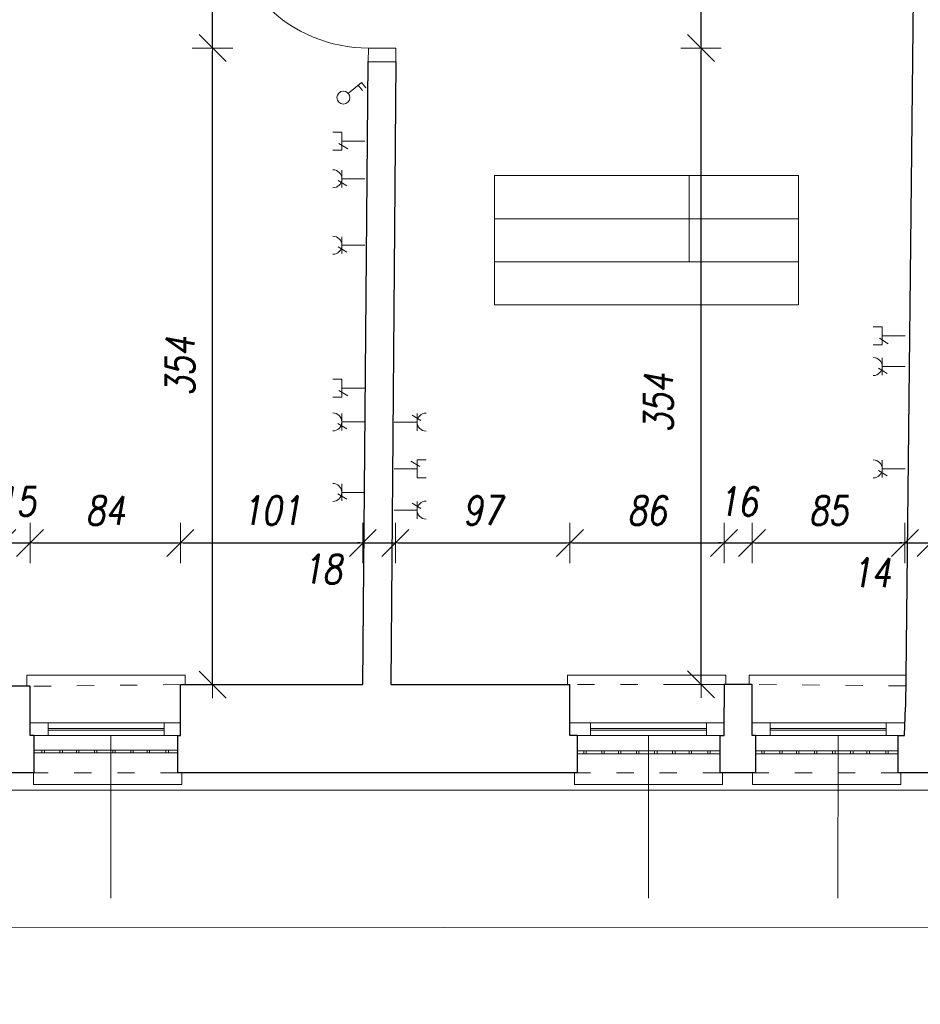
# Model space of a CAD drawing. Header units: millimetres. Extents: x -60479 to 14193, y -32440 to 949.
# Tile 41 of 68: x -21788 to -16778, y -27548 to -22067. Entities that reach past the tile are written whole.
import ezdxf

# ---------------------------------------------------------------- set-up
doc = ezdxf.new("R2010")
doc.units = ezdxf.units.MM
doc.header["$LTSCALE"] = 8
doc.linetypes.add('ACAD_ISO03W100', pattern=[30, 12, -18])
doc.layers.get('Defpoints').update_dxf_attribs({"lineweight": 0})
for name, color, linetype, lineweight in [('A_DIMEN', 7, 'Continuous', 0), ('BAM_OPISY POWIERZCHNI', 40, 'Continuous', 0), ('instalacje', 6, 'Continuous', 0), ('parter_dzwi i okna', 3, 'Continuous', 0), ('parter_kraty', 8, 'Continuous', 0), ('parter_parapet', 6, 'Continuous', 0), ('parter_podciąg', 2, 'ACAD_ISO03W100', 0), ('parter_rzut', 7, 'Continuous', 30), ('parter_widok', 4, 'Continuous', 0), ('RZUT_wymiarowanie', 2, 'Continuous', 0), ('wymiarowanie', 4, 'Continuous', 0)]:
    doc.layers.add(name, color=color, linetype=linetype, lineweight=lineweight)
doc.styles.add('ROMANS1', font='romans.shx', dxfattribs={"width": 0.8, "oblique": 10})
doc.dimstyles.new('NARCH100', dxfattribs={"dimscale": 100, "dimtxt": 1.6, "dimasz": 0.15, "dimexe": 0, "dimexo": 0, "dimgap": 1, "dimtad": 1, "dimdec": 0, "dimlfac": 0.1, "dimrnd": 1, "dimdsep": 46, "dimtxsty": 'ROMANS1', "dimblk": 'wym', "dimcen": -1.5, "dimse1": 1, "dimse2": 1, "dimclrd": 4, "dimclre": 4, "dimclrt": 3, "dimadec": 0, "dimazin": 0, "dimtfac": 0.04, "dimtdec": 0, "dimtmove": 2, "dimatfit": 3, "dimldrblk": 'wym', "dimfxl": 0, "dimtolj": 1, "dimarcsym": 0})

# ---------------------------------------------------------------- blocks, each defined once
blk = doc.blocks.new('wym')
at = {"layer": 'A_DIMEN', "color": 4, "ltscale": 100}
for p, q in [((0, -7.5), (0, 7.5)), ((-5, -5), (5, 5)), ((-5, 0), (5, 0))]:
    blk.add_line(p, q, dxfattribs=at)
blk = doc.blocks.new('*D155')
at = {"layer": 'Defpoints', "color": 0, "transparency": 16777216}
for p in [(-21907.1, -26258.7), (-21708.9, -26258.7), (-21708.9, -31813.7)]:
    blk.add_point(p, dxfattribs=at)
at = {"layer": 'RZUT_wymiarowanie', "color": 4, "lineweight": -2, "transparency": 16777216}
for p, q in [((-21922.1, -31813.7), (-21937.1, -31813.7)), ((-21907.1, -31813.7), (-21708.9, -31813.7)), ((-21693.9, -31813.7), (-21678.9, -31813.7))]:
    blk.add_line(p, q, dxfattribs=at)
at = {"layer": 'RZUT_wymiarowanie', "color": 4, "lineweight": -2, "transparency": 16777216, "xscale": 15, "yscale": 15, "zscale": 15}
for p, rotation in [((-21907.1, -31813.7), 359.9999999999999), ((-21708.9, -31813.7), 179.9999999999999)]:
    blk.add_blockref('wym', p, dxfattribs=dict(at, rotation=rotation))
at = {"layer": 'RZUT_wymiarowanie', "color": 3, "transparency": 16777216, "insert": (-21808, -31601.6), "char_height": 160, "attachment_point": 5, "style": 'ROMANS1'}
blk.add_mtext('\\A1;20', dxfattribs=at)
blk = doc.blocks.new('*D156')
at = {"layer": 'Defpoints', "color": 0, "transparency": 16777216}
for p in [(-21708.9, -26258.7), (-20908.9, -26258.7), (-20908.9, -31813.7)]:
    blk.add_point(p, dxfattribs=at)
at = {"layer": 'RZUT_wymiarowanie', "color": 4, "lineweight": -2, "transparency": 16777216}
blk.add_line((-21693.9, -31813.7), (-20923.9, -31813.7), dxfattribs=at)
at = {"layer": 'RZUT_wymiarowanie', "color": 4, "lineweight": -2, "transparency": 16777216, "xscale": 15, "yscale": 15, "zscale": 15, "rotation": 179.9999999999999}
blk.add_blockref('wym', (-21708.9, -31813.7), dxfattribs=at)
at = {"layer": 'RZUT_wymiarowanie', "color": 4, "lineweight": -2, "transparency": 16777216, "xscale": 15, "yscale": 15, "zscale": 15}
blk.add_blockref('wym', (-20908.9, -31813.7), dxfattribs=at)
at = {"layer": 'RZUT_wymiarowanie', "color": 3, "transparency": 16777216, "insert": (-21308.9, -31633.7), "char_height": 160, "attachment_point": 5, "style": 'ROMANS1'}
blk.add_mtext('\\A1;80', dxfattribs=at)
blk = doc.blocks.new('*D157')
at = {"layer": 'Defpoints', "color": 0, "transparency": 16777216}
for p in [(-20908.9, -26258.7), (-18687.6, -26258.7), (-18687.6, -31813.7)]:
    blk.add_point(p, dxfattribs=at)
at = {"layer": 'RZUT_wymiarowanie', "color": 4, "lineweight": -2, "transparency": 16777216}
blk.add_line((-20893.9, -31813.7), (-18702.6, -31813.7), dxfattribs=at)
at = {"layer": 'RZUT_wymiarowanie', "color": 4, "lineweight": -2, "transparency": 16777216, "xscale": 15, "yscale": 15, "zscale": 15, "rotation": 179.9999999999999}
blk.add_blockref('wym', (-20908.9, -31813.7), dxfattribs=at)
at = {"layer": 'RZUT_wymiarowanie', "color": 4, "lineweight": -2, "transparency": 16777216, "xscale": 15, "yscale": 15, "zscale": 15}
blk.add_blockref('wym', (-18687.6, -31813.7), dxfattribs=at)
at = {"layer": 'RZUT_wymiarowanie', "color": 3, "transparency": 16777216, "insert": (-19798.2, -31633.7), "char_height": 160, "attachment_point": 5, "style": 'ROMANS1'}
blk.add_mtext('\\A1;222', dxfattribs=at)
blk = doc.blocks.new('*D158')
at = {"layer": 'Defpoints', "color": 0, "transparency": 16777216}
for p in [(-18687.6, -26258.7), (-17892, -26258.7), (-17892, -31813.7)]:
    blk.add_point(p, dxfattribs=at)
at = {"layer": 'RZUT_wymiarowanie', "color": 4, "lineweight": -2, "transparency": 16777216}
blk.add_line((-18672.6, -31813.7), (-17907, -31813.7), dxfattribs=at)
at = {"layer": 'RZUT_wymiarowanie', "color": 4, "lineweight": -2, "transparency": 16777216, "xscale": 15, "yscale": 15, "zscale": 15, "rotation": 179.9999999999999}
blk.add_blockref('wym', (-18687.6, -31813.7), dxfattribs=at)
at = {"layer": 'RZUT_wymiarowanie', "color": 4, "lineweight": -2, "transparency": 16777216, "xscale": 15, "yscale": 15, "zscale": 15}
blk.add_blockref('wym', (-17892, -31813.7), dxfattribs=at)
at = {"layer": 'RZUT_wymiarowanie', "color": 3, "transparency": 16777216, "insert": (-18289.8, -31633.7), "char_height": 160, "attachment_point": 5, "style": 'ROMANS1'}
blk.add_mtext('\\A1;80', dxfattribs=at)
blk = doc.blocks.new('*D159')
at = {"layer": 'Defpoints', "color": 0, "transparency": 16777216}
for p in [(-17892, -26258.7), (-17695.7, -26258.7), (-17695.7, -31813.7)]:
    blk.add_point(p, dxfattribs=at)
at = {"layer": 'RZUT_wymiarowanie', "color": 4, "lineweight": -2, "transparency": 16777216}
for p, q in [((-17907, -31813.7), (-17922, -31813.7)), ((-17892, -31813.7), (-17695.7, -31813.7)), ((-17680.7, -31813.7), (-17665.7, -31813.7))]:
    blk.add_line(p, q, dxfattribs=at)
at = {"layer": 'RZUT_wymiarowanie', "color": 4, "lineweight": -2, "transparency": 16777216, "xscale": 15, "yscale": 15, "zscale": 15}
for p, rotation in [((-17892, -31813.7), 359.9999999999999), ((-17695.7, -31813.7), 179.9999999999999)]:
    blk.add_blockref('wym', p, dxfattribs=dict(at, rotation=rotation))
at = {"layer": 'RZUT_wymiarowanie', "color": 3, "transparency": 16777216, "insert": (-17793.9, -31621), "char_height": 160, "attachment_point": 5, "style": 'ROMANS1'}
blk.add_mtext('\\A1;20', dxfattribs=at)
blk = doc.blocks.new('*D160')
at = {"layer": 'Defpoints', "color": 0, "transparency": 16777216}
for p in [(-17695.7, -26258.7), (-16900.3, -26258.7), (-16900.3, -31813.7)]:
    blk.add_point(p, dxfattribs=at)
at = {"layer": 'RZUT_wymiarowanie', "color": 4, "lineweight": -2, "transparency": 16777216}
blk.add_line((-17680.7, -31813.7), (-16915.3, -31813.7), dxfattribs=at)
at = {"layer": 'RZUT_wymiarowanie', "color": 4, "lineweight": -2, "transparency": 16777216, "xscale": 15, "yscale": 15, "zscale": 15, "rotation": 179.9999999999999}
blk.add_blockref('wym', (-17695.7, -31813.7), dxfattribs=at)
at = {"layer": 'RZUT_wymiarowanie', "color": 4, "lineweight": -2, "transparency": 16777216, "xscale": 15, "yscale": 15, "zscale": 15}
blk.add_blockref('wym', (-16900.3, -31813.7), dxfattribs=at)
at = {"layer": 'RZUT_wymiarowanie', "color": 3, "transparency": 16777216, "insert": (-17298, -31633.7), "char_height": 160, "attachment_point": 5, "style": 'ROMANS1'}
blk.add_mtext('\\A1;80', dxfattribs=at)
blk = doc.blocks.new('*D161')
at = {"layer": 'Defpoints', "color": 0, "transparency": 16777216}
for p in [(-16900.3, -26258.7), (-16696.3, -26258.7), (-16696.3, -31813.7)]:
    blk.add_point(p, dxfattribs=at)
at = {"layer": 'RZUT_wymiarowanie', "color": 4, "lineweight": -2, "transparency": 16777216}
for p, q in [((-16915.3, -31813.7), (-16930.3, -31813.7)), ((-16900.3, -31813.7), (-16696.3, -31813.7)), ((-16681.3, -31813.7), (-16666.3, -31813.7))]:
    blk.add_line(p, q, dxfattribs=at)
at = {"layer": 'RZUT_wymiarowanie', "color": 4, "lineweight": -2, "transparency": 16777216, "xscale": 15, "yscale": 15, "zscale": 15}
for p, rotation in [((-16900.3, -31813.7), 359.9999999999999), ((-16696.3, -31813.7), 179.9999999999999)]:
    blk.add_blockref('wym', p, dxfattribs=dict(at, rotation=rotation))
at = {"layer": 'RZUT_wymiarowanie', "color": 3, "transparency": 16777216, "insert": (-16798.3, -31588.4), "char_height": 160, "attachment_point": 5, "style": 'ROMANS1'}
blk.add_mtext('\\A1;20', dxfattribs=at)
blk = doc.blocks.new('*D178')
at = {"layer": 'Defpoints', "color": 0, "transparency": 16777216}
for p in [(-56057.1, -26261.6), (-1532.1, -26294.4), (-1532.1, -32327.7)]:
    blk.add_point(p, dxfattribs=at)
at = {"layer": 'RZUT_wymiarowanie', "color": 4, "lineweight": -2, "transparency": 16777216}
blk.add_line((-56042.1, -32327.7), (-1547.1, -32327.7), dxfattribs=at)
at = {"layer": 'RZUT_wymiarowanie', "color": 4, "lineweight": -2, "transparency": 16777216, "xscale": 15, "yscale": 15, "zscale": 15, "rotation": 179.9999999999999}
blk.add_blockref('wym', (-56057.1, -32327.7), dxfattribs=at)
at = {"layer": 'RZUT_wymiarowanie', "color": 4, "lineweight": -2, "transparency": 16777216, "xscale": 15, "yscale": 15, "zscale": 15}
blk.add_blockref('wym', (-1532.1, -32327.7), dxfattribs=at)
at = {"layer": 'RZUT_wymiarowanie', "color": 3, "transparency": 16777216, "insert": (-28794.6, -32147.7), "char_height": 160, "attachment_point": 5, "style": 'ROMANS1'}
blk.add_mtext('\\A1;5453', dxfattribs=at)
blk = doc.blocks.new('*D582')
at = {"layer": 'Defpoints', "color": 0, "transparency": 16777216}
for p in [(-21730.2, -24979.7), (-21884.7, -25981.2), (-21730.2, -25981.2)]:
    blk.add_point(p, dxfattribs=at)
at = {"layer": 'instalacje', "color": 4, "lineweight": -2, "transparency": 16777216}
for p, q in [((-21899.7, -24979.7), (-21914.7, -24979.7)), ((-21884.7, -24979.7), (-21730.2, -24979.7)), ((-21715.2, -24979.7), (-21700.2, -24979.7))]:
    blk.add_line(p, q, dxfattribs=at)
at = {"layer": 'instalacje', "color": 4, "lineweight": -2, "transparency": 16777216, "xscale": 15, "yscale": 15, "zscale": 15}
for p, rotation in [((-21884.7, -24979.7), 359.9999999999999), ((-21730.2, -24979.7), 179.9999999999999)]:
    blk.add_blockref('wym', p, dxfattribs=dict(at, rotation=rotation))
at = {"layer": 'instalacje', "color": 3, "transparency": 16777216, "insert": (-21807.4, -24749.7), "char_height": 160, "attachment_point": 5, "style": 'ROMANS1'}
blk.add_mtext('\\A1;15', dxfattribs=at)
blk = doc.blocks.new('*D583')
at = {"layer": 'Defpoints', "color": 0, "transparency": 16777216}
for p in [(-20893.9, -24979.7), (-21730.2, -25981.2), (-20893.9, -25981.2)]:
    blk.add_point(p, dxfattribs=at)
at = {"layer": 'instalacje', "color": 4, "lineweight": -2, "transparency": 16777216}
blk.add_line((-21715.2, -24979.7), (-20908.9, -24979.7), dxfattribs=at)
at = {"layer": 'instalacje', "color": 4, "lineweight": -2, "transparency": 16777216, "xscale": 15, "yscale": 15, "zscale": 15, "rotation": 179.9999999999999}
blk.add_blockref('wym', (-21730.2, -24979.7), dxfattribs=at)
at = {"layer": 'instalacje', "color": 4, "lineweight": -2, "transparency": 16777216, "xscale": 15, "yscale": 15, "zscale": 15}
blk.add_blockref('wym', (-20893.9, -24979.7), dxfattribs=at)
at = {"layer": 'instalacje', "color": 3, "transparency": 16777216, "insert": (-21312.1, -24799.7), "char_height": 160, "attachment_point": 5, "style": 'ROMANS1'}
blk.add_mtext('\\A1;84', dxfattribs=at)
blk = doc.blocks.new('*D584')
at = {"layer": 'Defpoints', "color": 0, "transparency": 16777216}
for p in [(-19879.2, -24979.7), (-19879.2, -25768.3), (-20893.9, -25981.2)]:
    blk.add_point(p, dxfattribs=at)
at = {"layer": 'instalacje', "color": 4, "lineweight": -2, "transparency": 16777216}
blk.add_line((-20878.9, -24979.7), (-19894.2, -24979.7), dxfattribs=at)
at = {"layer": 'instalacje', "color": 4, "lineweight": -2, "transparency": 16777216, "xscale": 15, "yscale": 15, "zscale": 15, "rotation": 179.9999999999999}
blk.add_blockref('wym', (-20893.9, -24979.7), dxfattribs=at)
at = {"layer": 'instalacje', "color": 4, "lineweight": -2, "transparency": 16777216, "xscale": 15, "yscale": 15, "zscale": 15}
blk.add_blockref('wym', (-19879.2, -24979.7), dxfattribs=at)
at = {"layer": 'instalacje', "color": 3, "transparency": 16777216, "insert": (-20386.5, -24799.7), "char_height": 160, "attachment_point": 5, "style": 'ROMANS1'}
blk.add_mtext('\\A1;101', dxfattribs=at)
blk = doc.blocks.new('*D585')
at = {"layer": 'Defpoints', "color": 0, "transparency": 16777216}
for p in [(-19697.8, -24979.7), (-19879.2, -25768.3), (-19697.8, -25767.1)]:
    blk.add_point(p, dxfattribs=at)
at = {"layer": 'instalacje', "color": 4, "lineweight": -2, "transparency": 16777216}
for p, q in [((-19894.2, -24979.7), (-19909.2, -24979.7)), ((-19879.2, -24979.7), (-19697.8, -24979.7)), ((-19682.8, -24979.7), (-19667.8, -24979.7))]:
    blk.add_line(p, q, dxfattribs=at)
at = {"layer": 'instalacje', "color": 4, "lineweight": -2, "transparency": 16777216, "xscale": 15, "yscale": 15, "zscale": 15}
for p, rotation in [((-19879.2, -24979.7), 359.9999999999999), ((-19697.8, -24979.7), 179.9999999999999)]:
    blk.add_blockref('wym', p, dxfattribs=dict(at, rotation=rotation))
at = {"layer": 'instalacje', "color": 3, "transparency": 16777216, "insert": (-20104.6, -25125.7), "char_height": 160, "attachment_point": 5, "style": 'ROMANS1'}
blk.add_mtext('\\A1;18', dxfattribs=at)
blk = doc.blocks.new('*D586')
at = {"layer": 'Defpoints', "color": 0, "transparency": 16777216}
for p in [(-18727.4, -24979.7), (-19697.8, -25767.1), (-18727.4, -25981.2)]:
    blk.add_point(p, dxfattribs=at)
at = {"layer": 'instalacje', "color": 4, "lineweight": -2, "transparency": 16777216}
blk.add_line((-19682.8, -24979.7), (-18742.4, -24979.7), dxfattribs=at)
at = {"layer": 'instalacje', "color": 4, "lineweight": -2, "transparency": 16777216, "xscale": 15, "yscale": 15, "zscale": 15, "rotation": 179.9999999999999}
blk.add_blockref('wym', (-19697.8, -24979.7), dxfattribs=at)
at = {"layer": 'instalacje', "color": 4, "lineweight": -2, "transparency": 16777216, "xscale": 15, "yscale": 15, "zscale": 15}
blk.add_blockref('wym', (-18727.4, -24979.7), dxfattribs=at)
at = {"layer": 'instalacje', "color": 3, "transparency": 16777216, "insert": (-19212.6, -24799.7), "char_height": 160, "attachment_point": 5, "style": 'ROMANS1'}
blk.add_mtext('\\A1;97', dxfattribs=at)
blk = doc.blocks.new('*D427')
at = {"layer": 'Defpoints', "color": 0, "transparency": 16777216}
for p in [(-17869.9, -24979.7), (-18727.4, -25981.2), (-17869.9, -25981.2)]:
    blk.add_point(p, dxfattribs=at)
at = {"layer": 'instalacje', "color": 4, "lineweight": -2, "transparency": 16777216}
blk.add_line((-18712.4, -24979.7), (-17884.9, -24979.7), dxfattribs=at)
at = {"layer": 'instalacje', "color": 4, "lineweight": -2, "transparency": 16777216, "xscale": 15, "yscale": 15, "zscale": 15, "rotation": 179.9999999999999}
blk.add_blockref('wym', (-18727.4, -24979.7), dxfattribs=at)
at = {"layer": 'instalacje', "color": 4, "lineweight": -2, "transparency": 16777216, "xscale": 15, "yscale": 15, "zscale": 15}
blk.add_blockref('wym', (-17869.9, -24979.7), dxfattribs=at)
at = {"layer": 'instalacje', "color": 3, "transparency": 16777216, "insert": (-18298.6, -24799.7), "char_height": 160, "attachment_point": 5, "style": 'ROMANS1'}
blk.add_mtext('\\A1;86', dxfattribs=at)
blk = doc.blocks.new('*D428')
at = {"layer": 'Defpoints', "color": 0, "transparency": 16777216}
for p in [(-17714.2, -24979.7), (-17869.9, -25981.2), (-17714.2, -25981.2)]:
    blk.add_point(p, dxfattribs=at)
at = {"layer": 'instalacje', "color": 4, "lineweight": -2, "transparency": 16777216}
for p, q in [((-17884.9, -24979.7), (-17899.9, -24979.7)), ((-17869.9, -24979.7), (-17714.2, -24979.7)), ((-17699.2, -24979.7), (-17684.2, -24979.7))]:
    blk.add_line(p, q, dxfattribs=at)
at = {"layer": 'instalacje', "color": 4, "lineweight": -2, "transparency": 16777216, "xscale": 15, "yscale": 15, "zscale": 15}
for p, rotation in [((-17869.9, -24979.7), 359.9999999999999), ((-17714.2, -24979.7), 179.9999999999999)]:
    blk.add_blockref('wym', p, dxfattribs=dict(at, rotation=rotation))
at = {"layer": 'instalacje', "color": 3, "transparency": 16777216, "insert": (-17792.1, -24749.7), "char_height": 160, "attachment_point": 5, "style": 'ROMANS1'}
blk.add_mtext('\\A1;16', dxfattribs=at)
blk = doc.blocks.new('*D429')
at = {"layer": 'Defpoints', "color": 0, "transparency": 16777216}
for p in [(-16863.3, -24979.7), (-17714.2, -25981.2), (-16863.3, -25981.2)]:
    blk.add_point(p, dxfattribs=at)
at = {"layer": 'instalacje', "color": 4, "lineweight": -2, "transparency": 16777216}
blk.add_line((-17699.2, -24979.7), (-16878.3, -24979.7), dxfattribs=at)
at = {"layer": 'instalacje', "color": 4, "lineweight": -2, "transparency": 16777216, "xscale": 15, "yscale": 15, "zscale": 15, "rotation": 179.9999999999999}
blk.add_blockref('wym', (-17714.2, -24979.7), dxfattribs=at)
at = {"layer": 'instalacje', "color": 4, "lineweight": -2, "transparency": 16777216, "xscale": 15, "yscale": 15, "zscale": 15}
blk.add_blockref('wym', (-16863.3, -24979.7), dxfattribs=at)
at = {"layer": 'instalacje', "color": 3, "transparency": 16777216, "insert": (-17288.8, -24799.7), "char_height": 160, "attachment_point": 5, "style": 'ROMANS1'}
blk.add_mtext('\\A1;85', dxfattribs=at)
blk = doc.blocks.new('*D430')
at = {"layer": 'Defpoints', "color": 0, "transparency": 16777216}
for p in [(-16720.8, -24979.7), (-16863.3, -25981.2), (-16720.8, -25981.2)]:
    blk.add_point(p, dxfattribs=at)
at = {"layer": 'instalacje', "color": 4, "lineweight": -2, "transparency": 16777216}
for p, q in [((-16878.3, -24979.7), (-16893.3, -24979.7)), ((-16863.3, -24979.7), (-16720.8, -24979.7)), ((-16705.8, -24979.7), (-16690.8, -24979.7))]:
    blk.add_line(p, q, dxfattribs=at)
at = {"layer": 'instalacje', "color": 4, "lineweight": -2, "transparency": 16777216, "xscale": 15, "yscale": 15, "zscale": 15}
for p, rotation in [((-16863.3, -24979.7), 359.9999999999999), ((-16720.8, -24979.7), 179.9999999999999)]:
    blk.add_blockref('wym', p, dxfattribs=dict(at, rotation=rotation))
at = {"layer": 'instalacje', "color": 3, "transparency": 16777216, "insert": (-17051, -25145.2), "char_height": 160, "attachment_point": 5, "style": 'ROMANS1'}
blk.add_mtext('\\A1;14', dxfattribs=at)
blk = doc.blocks.new('*D431')
at = {"layer": 'Defpoints', "color": 0, "transparency": 16777216}
for p in [(-15876.6, -24979.7), (-16720.8, -25981.2), (-15876.6, -25981.2)]:
    blk.add_point(p, dxfattribs=at)
at = {"layer": 'instalacje', "color": 4, "lineweight": -2, "transparency": 16777216}
blk.add_line((-16705.8, -24979.7), (-15891.6, -24979.7), dxfattribs=at)
at = {"layer": 'instalacje', "color": 4, "lineweight": -2, "transparency": 16777216, "xscale": 15, "yscale": 15, "zscale": 15, "rotation": 179.9999999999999}
blk.add_blockref('wym', (-16720.8, -24979.7), dxfattribs=at)
at = {"layer": 'instalacje', "color": 4, "lineweight": -2, "transparency": 16777216, "xscale": 15, "yscale": 15, "zscale": 15}
blk.add_blockref('wym', (-15876.6, -24979.7), dxfattribs=at)
at = {"layer": 'instalacje', "color": 3, "transparency": 16777216, "insert": (-16298.7, -24799.7), "char_height": 160, "attachment_point": 5, "style": 'ROMANS1'}
blk.add_mtext('\\A1;84', dxfattribs=at)
blk = doc.blocks.new('*D611')
at = {"layer": 'Defpoints', "color": 0, "transparency": 16777216}
for p in [(-20715.3, -22225.3), (-19853.9, -22225.3), (-19879.2, -25768.3)]:
    blk.add_point(p, dxfattribs=at)
at = {"layer": 'instalacje', "color": 4, "lineweight": -2, "transparency": 16777216}
blk.add_line((-20715.3, -25753.3), (-20715.3, -22240.3), dxfattribs=at)
at = {"layer": 'instalacje', "color": 4, "lineweight": -2, "transparency": 16777216, "xscale": 15, "yscale": 15, "zscale": 15}
for p, rotation in [((-20715.3, -22225.3), 90), ((-20715.3, -25768.3), 270)]:
    blk.add_blockref('wym', p, dxfattribs=dict(at, rotation=rotation))
at = {"layer": 'instalacje', "color": 3, "transparency": 16777216, "insert": (-20895.3, -23996.8), "char_height": 160, "attachment_point": 5, "rotation": 90, "style": 'ROMANS1'}
blk.add_mtext('\\A1;354', dxfattribs=at)
blk = doc.blocks.new('*D612')
at = {"layer": 'Defpoints', "color": 0, "transparency": 16777216}
for p in [(-20715.3, -21419.1), (-19842.1, -21419.1), (-19853.9, -22225.3)]:
    blk.add_point(p, dxfattribs=at)
at = {"layer": 'instalacje', "color": 4, "lineweight": -2, "transparency": 16777216}
blk.add_line((-20715.3, -22210.3), (-20715.3, -21434.1), dxfattribs=at)
at = {"layer": 'instalacje', "color": 4, "lineweight": -2, "transparency": 16777216, "xscale": 15, "yscale": 15, "zscale": 15}
for p, rotation in [((-20715.3, -21419.1), 90), ((-20715.3, -22225.3), 270)]:
    blk.add_blockref('wym', p, dxfattribs=dict(at, rotation=rotation))
at = {"layer": 'instalacje', "color": 3, "transparency": 16777216, "insert": (-20895.3, -21822.2), "char_height": 160, "attachment_point": 5, "rotation": 90, "style": 'ROMANS1'}
blk.add_mtext('\\A1;81', dxfattribs=at)
blk = doc.blocks.new('*D620')
at = {"layer": 'Defpoints', "color": 0, "transparency": 16777216}
for p in [(-19696.4, -22225.3), (-17997.6, -22225.3), (-19722.7, -25767.1)]:
    blk.add_point(p, dxfattribs=at)
at = {"layer": 'instalacje', "color": 4, "lineweight": -2, "transparency": 16777216}
blk.add_line((-17997.6, -25752.1), (-17997.6, -22240.3), dxfattribs=at)
at = {"layer": 'instalacje', "color": 4, "lineweight": -2, "transparency": 16777216, "xscale": 15, "yscale": 15, "zscale": 15}
for p, rotation in [((-17997.6, -22225.3), 90), ((-17997.6, -25767.1), 270)]:
    blk.add_blockref('wym', p, dxfattribs=dict(at, rotation=rotation))
at = {"layer": 'instalacje', "color": 3, "transparency": 16777216, "insert": (-18234.5, -24201), "char_height": 160, "attachment_point": 5, "rotation": 90, "style": 'ROMANS1'}
blk.add_mtext('\\A1;354', dxfattribs=at)
blk = doc.blocks.new('*D621')
at = {"layer": 'Defpoints', "color": 0, "transparency": 16777216}
for p in [(-19683.9, -21419.1), (-17997.6, -21419.1), (-19696.4, -22225.3)]:
    blk.add_point(p, dxfattribs=at)
at = {"layer": 'instalacje', "color": 4, "lineweight": -2, "transparency": 16777216}
blk.add_line((-17997.6, -22210.3), (-17997.6, -21434.1), dxfattribs=at)
at = {"layer": 'instalacje', "color": 4, "lineweight": -2, "transparency": 16777216, "xscale": 15, "yscale": 15, "zscale": 15}
for p, rotation in [((-17997.6, -21419.1), 90), ((-17997.6, -22225.3), 270)]:
    blk.add_blockref('wym', p, dxfattribs=dict(at, rotation=rotation))
at = {"layer": 'instalacje', "color": 3, "transparency": 16777216, "insert": (-18177.6, -21822.2), "char_height": 160, "attachment_point": 5, "rotation": 90, "style": 'ROMANS1'}
blk.add_mtext('\\A1;81', dxfattribs=at)

msp = doc.modelspace()

# ---------------------------------------------------------------- linework, layer by layer
at = {"layer": 'BAM_OPISY POWIERZCHNI'}
msp.add_line((-18064.3, -22935), (-18064.3, -23415), dxfattribs=at)
for points in [[(-19146.3, -22935), (-19146.3, -23415), (-17455.8, -23415), (-17455.8, -22935)], [(-19146.3, -22935), (-17455.8, -22935)], [(-17455.8, -23175), (-19146.3, -23175)], [(-19146.3, -23415), (-19146.3, -23655), (-17455.8, -23655), (-17455.8, -23415)]]:
    msp.add_lwpolyline(points, dxfattribs=at)
at = {"layer": 'instalacje'}
for p, q in [((-19960.3, -22477.1), (-19887.5, -22416.3)), ((-19887.5, -22416.3), (-19862.2, -22446.5)), ((-19905.7, -22431.5), (-19880.4, -22461.7))]:
    msp.add_line(p, q, dxfattribs=at)
for points in [[(-20046.5, -22692.6), (-19996.3, -22692.6)], [(-19996.3, -22692.6), (-19996.3, -22793.1)], [(-19996.3, -22742.8), (-19868.3, -22742.8)], [(-20046.5, -22793.1), (-19996.3, -22793.1)], [(-20012.1, -22755.9), (-19962.4, -22785.8)], [(-19995.6, -23000.8), (-19995.6, -22904.9)], [(-20017.2, -22961.5), (-19967.5, -22991.3)], [(-19995.6, -22952.8), (-19867.6, -22952.8)], [(-19995.6, -23370.8), (-19995.6, -23274.9)], [(-20017.2, -23331.5), (-19967.5, -23361.3)], [(-19995.6, -23322.8), (-19867.6, -23322.8)], [(-17040, -23777.3), (-16989.8, -23777.3)], [(-16989.8, -23777.3), (-16989.8, -23877.7)], [(-17005.6, -23840.6), (-16955.9, -23870.5)], [(-16989.8, -23827.5), (-16861.8, -23827.5)], [(-17040, -23877.7), (-16989.8, -23877.7)], [(-16989.8, -24045.6), (-16989.8, -23949.7)], [(-17011.4, -24006.3), (-16961.6, -24036.2)], [(-16989.8, -23997.6), (-16861.8, -23997.6)], [(-20046.5, -24068), (-19996.3, -24068)], [(-19996.3, -24068), (-19996.3, -24168.5)], [(-20046.5, -24168.5), (-19996.3, -24168.5)], [(-20012.1, -24131.4), (-19962.4, -24161.3)], [(-19996.3, -24118.3), (-19868.3, -24118.3)], [(-19996.3, -24354.2), (-19996.3, -24258.3)], [(-19556, -24298.4), (-19605.7, -24268.6)], [(-19577.5, -24259.1), (-19577.5, -24355)], [(-20017.8, -24314.9), (-19968.1, -24344.8)], [(-19996.3, -24306.3), (-19868.3, -24306.3)], [(-19577.5, -24307.1), (-19705.5, -24307.1)], [(-19561.7, -24554), (-19611.4, -24524.1)], [(-19577.5, -24617.3), (-19577.5, -24516.8)], [(-19527.3, -24516.8), (-19577.5, -24516.8)], [(-16989.8, -24615.6), (-16989.8, -24519.7)], [(-19577.5, -24567.1), (-19705.5, -24567.1)], [(-17011.4, -24576.3), (-16961.6, -24606.2)], [(-16989.8, -24567.6), (-16861.8, -24567.6)], [(-19996.3, -24746.2), (-19996.3, -24650.3)], [(-19527.3, -24617.3), (-19577.5, -24617.3)], [(-20017.8, -24706.9), (-19968.1, -24736.8)], [(-19996.3, -24698.3), (-19868.3, -24698.3)], [(-19556, -24788.4), (-19605.7, -24758.6)], [(-19577.5, -24749.1), (-19577.5, -24845)], [(-19577.5, -24797.1), (-19705.5, -24797.1)]]:
    msp.add_lwpolyline(points, dxfattribs=at)
msp.add_circle((-19987.7, -22500.8), 36.2, dxfattribs=at)
for centre, start, end in [((-20045.8, -22952.8), 270, 90), ((-20045.8, -23322.8), 270, 90), ((-17040, -23997.6), 270, 90), ((-20046.5, -24306.3), 270, 90), ((-19527.3, -24307.1), 90, 270), ((-17040, -24567.6), 270, 90), ((-20046.5, -24698.3), 270, 90), ((-19527.3, -24797.1), 90, 270)]:
    msp.add_arc(centre, 50.2, start, end, dxfattribs=at)
at = {"layer": 'parter_dzwi i okna'}
for points in [[(-19848.8, -22300.2), (-19848.2, -22225.3)], [(-19848.2, -22225.3), (-19848.2, -22225.3), (-19695.8, -22225.3)], [(-19696.4, -22301.3), (-19696.4, -22225.3)], [(-20893.9, -25981.2), (-21730.2, -25981.2)], [(-21629.1, -25981.2), (-21629.1, -26051.2)], [(-20983.8, -26012.4), (-21629.1, -26012.4)], [(-20983.8, -26022), (-21629.1, -26022)], [(-20983.8, -25981.2), (-20983.8, -26051.2)], [(-17869.9, -25981.2), (-18727.4, -25981.2)], [(-18613.4, -25981.2), (-18613.4, -26051.2)], [(-17968.1, -26012.4), (-18613.4, -26012.4)], [(-17968.1, -26022), (-18613.4, -26022)], [(-17968.1, -25981.2), (-17968.1, -26051.2)], [(-16863.3, -25981.2), (-17714.2, -25981.2)], [(-17612.3, -25981.2), (-17612.3, -26051.2)], [(-16967, -26012.4), (-17612.3, -26012.4)], [(-16967, -26022), (-17612.3, -26022)], [(-16967, -25981.2), (-16967, -26051.2)], [(-20908.9, -26051.2), (-21708.9, -26051.2)], [(-17892, -26051.2), (-18687.6, -26051.2)], [(-16900.3, -26051.2), (-17696.1, -26051.2)]]:
    msp.add_lwpolyline(points, dxfattribs=at)
msp.add_arc((-19848.2, -21425.2), 800.2, 179.5694, 270, dxfattribs=at)
at = {"layer": 'parter_kraty'}
for points in [[(-21708.9, -26132.9), (-20908.9, -26132.9)], [(-21664.8, -26132.9), (-21664.8, -26148.6)], [(-21651, -26132.9), (-21651, -26148.6)], [(-21564.7, -26132.9), (-21564.7, -26148.6)], [(-21551, -26132.9), (-21551, -26148.6)], [(-21472.3, -26132.9), (-21472.3, -26148.6)], [(-21458.6, -26132.9), (-21458.6, -26148.6)], [(-21371.9, -26132.9), (-21371.9, -26148.6)], [(-21358.2, -26132.9), (-21358.2, -26148.6)], [(-21270.7, -26132.9), (-21270.7, -26148.6)], [(-21257, -26132.9), (-21257, -26148.6)], [(-21170.5, -26132.9), (-21170.5, -26148.6)], [(-21156.8, -26132.9), (-21156.8, -26148.6)], [(-21079.3, -26132.9), (-21079.3, -26148.6)], [(-21065.6, -26132.9), (-21065.6, -26148.6)], [(-20974.7, -26132.9), (-20974.7, -26148.6)], [(-20960.9, -26132.9), (-20960.9, -26148.6)], [(-18687.6, -26137.6), (-17892, -26137.6)], [(-18650.2, -26137.6), (-18650.2, -26153.3)], [(-18636.4, -26137.6), (-18636.4, -26153.3)], [(-18550.1, -26137.6), (-18550.1, -26153.3)], [(-18536.4, -26137.6), (-18536.4, -26153.3)], [(-18457.7, -26137.6), (-18457.7, -26153.3)], [(-18444, -26137.6), (-18444, -26153.3)], [(-18357.3, -26137.6), (-18357.3, -26153.3)], [(-18343.6, -26137.6), (-18343.6, -26153.3)], [(-18256.1, -26137.6), (-18256.1, -26153.3)], [(-18242.4, -26137.6), (-18242.4, -26153.3)], [(-18155.9, -26137.6), (-18155.9, -26153.3)], [(-18142.2, -26137.6), (-18142.2, -26153.3)], [(-18064.7, -26137.6), (-18064.7, -26153.3)], [(-18051, -26137.6), (-18051, -26153.3)], [(-17960.1, -26137.6), (-17960.1, -26153.3)], [(-17946.3, -26137.6), (-17946.3, -26153.3)], [(-17695.7, -26137.6), (-16900.3, -26137.6)], [(-17659.9, -26137.6), (-17659.9, -26153.3)], [(-17646.2, -26137.6), (-17646.2, -26153.3)], [(-17559.8, -26137.6), (-17559.8, -26153.3)], [(-17546.1, -26137.6), (-17546.1, -26153.3)], [(-17467.5, -26137.6), (-17467.5, -26153.3)], [(-17453.7, -26137.6), (-17453.7, -26153.3)], [(-17367, -26137.6), (-17367, -26153.3)], [(-17353.3, -26137.6), (-17353.3, -26153.3)], [(-17265.9, -26137.6), (-17265.9, -26153.3)], [(-17252.2, -26137.6), (-17252.2, -26153.3)], [(-17165.7, -26137.6), (-17165.7, -26153.3)], [(-17152, -26137.6), (-17152, -26153.3)], [(-17074.5, -26137.6), (-17074.5, -26153.3)], [(-17060.8, -26137.6), (-17060.8, -26153.3)], [(-16969.8, -26137.6), (-16969.8, -26153.3)], [(-16956.1, -26137.6), (-16956.1, -26153.3)], [(-21708.9, -26148.6), (-20908.9, -26148.6)], [(-18687.6, -26153.3), (-17892, -26153.3)], [(-17695.7, -26153.3), (-16900.3, -26153.3)]]:
    msp.add_lwpolyline(points, dxfattribs=at)
at = {"layer": 'parter_parapet'}
for points in [[(-21748.8, -25777.6), (-21748.8, -25716.3), (-20867.6, -25716.3), (-20867.6, -25768.3)], [(-18740.8, -25767.1), (-18740.8, -25716.3), (-17859.7, -25716.3), (-17859.7, -25767.6)], [(-17730.4, -25767.6), (-17730.4, -25716.3), (-16858, -25716.3)], [(-21710.8, -26258.7), (-21710.8, -26324.3), (-20886.4, -26324.3), (-20886.4, -26258.7)], [(-18702.5, -26258.7), (-18702.5, -26324.3), (-17878, -26324.3), (-17878, -26258.7)], [(-17710.7, -26258.7), (-17710.7, -26324.3), (-16886.2, -26324.3), (-16886.2, -26258.7)]]:
    msp.add_lwpolyline(points, dxfattribs=at)
at = {"layer": 'parter_podciąg'}
for points in [[(-20893.9, -25768.3), (-21730.2, -25777.6)], [(-17869.9, -25767.6), (-18727.4, -25767.1)], [(-16858.6, -25775.1), (-17713.9, -25767.6)], [(-20908.9, -26258.7), (-21710.8, -26258.7)], [(-17892, -26258.7), (-18687.6, -26258.7)], [(-16900.3, -26258.7), (-17695.7, -26258.7)]]:
    msp.add_lwpolyline(points, dxfattribs=at)
at = {"layer": 'parter_rzut'}
for p, q in [((-16800, -20163.7), (-16859.8, -25893.9)), ((-20908.9, -26258.7), (-20908.9, -26051.2)), ((-20908.9, -26051.2), (-20893.9, -26051.2)), ((-20716.4, -26258.7), (-20908.9, -26258.7)), ((-20716.4, -26258.7), (-20716.4, -26258.7))]:
    msp.add_line(p, q, dxfattribs=at)
for points in [[(-20893.9, -26051.2), (-20893.9, -25768.3), (-19879.2, -25768.3), (-19848.8, -22300.2)], [(-19848.8, -22300.2), (-19696.4, -22301.3)], [(-19696.4, -22301.3), (-19722.7, -25767.1), (-18727.4, -25767.1)], [(-21730.2, -25850.3), (-21730.2, -25777.6), (-21884.7, -25777.6), (-21884.7, -25894.9)], [(-18727.4, -25850.3), (-18727.4, -25767.1)], [(-17713.9, -25850.3), (-17713.9, -25767.6), (-17869.9, -25767.6), (-17869.9, -25894.9)], [(-21708.9, -26051.2), (-21730.2, -26051.2), (-21730.2, -25850.3)], [(-18687.6, -26051.2), (-18727.4, -26051.2), (-18727.4, -25850.3)], [(-17695.7, -26051.2), (-17713.9, -26051.2), (-17713.9, -25850.3)], [(-21708.9, -26051.2), (-21708.9, -26258.7), (-21907.1, -26258.7), (-21907.1, -26051.2), (-21884.7, -26051.2), (-21884.7, -25894.9)], [(-17695.7, -26051.2), (-17695.7, -26258.7), (-17892, -26258.7), (-17892, -26051.2), (-17869.9, -26051.2), (-17869.9, -25894.9)], [(-16866.1, -26051.2), (-16859.8, -25893.9)], [(-18687.6, -26051.2), (-18687.6, -26258.7), (-18889.7, -26258.7)], [(-16696.3, -26051.2), (-16696.3, -26258.7), (-16900.3, -26258.7), (-16900.3, -26051.2)], [(-16900.3, -26051.2), (-16866.1, -26051.2)], [(-18889.7, -26258.7), (-20716.4, -26258.7)]]:
    msp.add_lwpolyline(points, dxfattribs=at)
at = {"layer": 'parter_widok'}
msp.add_lwpolyline([(-30477.3, -26455.8), (-30477.3, -26356.4), (-10882.9, -26356.4)], dxfattribs=at)
at = {"layer": 'RZUT_wymiarowanie'}
msp.add_lwpolyline([(-13903.2, -27116.9), (-30477.3, -27126.9), (-30289.3, -27406.1)], dxfattribs=at)
at = {"layer": 'wymiarowanie'}
for points in [[(-21282, -26956.6), (-21281.4, -26051.2)], [(-18290.3, -26956.6), (-18289.8, -26051.2)], [(-17236.2, -26956.6), (-17235.6, -26051.2)]]:
    msp.add_lwpolyline(points, dxfattribs=at)

# ---------------------------------------------------------------- dimensions: what is measured, and where the dimension line sits
at = {"layer": 'instalacje'}
for base, p1, p2, picture, middle in [((-20715.3, -21419.1), (-19853.9, -22225.3), (-19842.1, -21419.1), '*D612', (-20895.3, -21822.2)), ((-17997.6, -21419.1), (-19696.4, -22225.3), (-19683.9, -21419.1), '*D621', (-18177.6, -21822.2)), ((-20715.3, -22225.3), (-19879.2, -25768.3), (-19853.9, -22225.3), '*D611', (-20895.3, -23996.8))]:
    dim = msp.add_linear_dim(base=base, p1=p1, p2=p2, angle=90, dimstyle='NARCH100', dxfattribs=at)
    dim.commit()
    dim.dimension.update_dxf_attribs({"geometry": picture, "text_midpoint": middle})
dim = msp.add_linear_dim(base=(-17997.6, -22225.3), p1=(-19722.7, -25767.1), p2=(-19696.4, -22225.3), angle=90, dimstyle='NARCH100', dxfattribs=at)
dim.commit()
dim.dimension.update_dxf_attribs({"geometry": '*D620', "text_midpoint": (-18234.5, -24201), "dimtype": 160})
for base, p1, p2, picture, middle in [((-21730.2, -24979.7), (-21884.7, -25981.2), (-21730.2, -25981.2), '*D582', (-21807.4, -24749.7)), ((-17714.2, -24979.7), (-17869.9, -25981.2), (-17714.2, -25981.2), '*D428', (-17792.1, -24749.7)), ((-20893.9, -24979.7), (-21730.2, -25981.2), (-20893.9, -25981.2), '*D583', (-21312.1, -24799.7)), ((-19879.2, -24979.7), (-20893.9, -25981.2), (-19879.2, -25768.3), '*D584', (-20386.5, -24799.7)), ((-18727.4, -24979.7), (-19697.8, -25767.1), (-18727.4, -25981.2), '*D586', (-19212.6, -24799.7)), ((-17869.9, -24979.7), (-18727.4, -25981.2), (-17869.9, -25981.2), '*D427', (-18298.6, -24799.7)), ((-16863.3, -24979.7), (-17714.2, -25981.2), (-16863.3, -25981.2), '*D429', (-17288.8, -24799.7)), ((-15876.6, -24979.7), (-16720.8, -25981.2), (-15876.6, -25981.2), '*D431', (-16298.7, -24799.7))]:
    dim = msp.add_linear_dim(base=base, p1=p1, p2=p2, dimstyle='NARCH100', dxfattribs=at)
    dim.commit()
    dim.dimension.update_dxf_attribs({"geometry": picture, "text_midpoint": middle})
for base, p1, p2, picture, middle in [((-19697.8, -24979.7), (-19879.2, -25768.3), (-19697.8, -25767.1), '*D585', (-20104.6, -25125.7)), ((-16720.8, -24979.7), (-16863.3, -25981.2), (-16720.8, -25981.2), '*D430', (-17051, -25145.2))]:
    dim = msp.add_linear_dim(base=base, p1=p1, p2=p2, dimstyle='NARCH100', dxfattribs=at)
    dim.commit()
    dim.dimension.update_dxf_attribs({"geometry": picture, "text_midpoint": middle, "dimtype": 160})
at = {"layer": 'RZUT_wymiarowanie'}
for base, p1, p2, picture, middle in [((-1532.0609, -32327.7224), (-56057.0718, -26261.5567), (-1532.0609, -26294.3741), '*D178', (-28794.5664, -32147.7224)), ((-20908.9, -31813.7), (-21708.9, -26258.7), (-20908.9, -26258.7), '*D156', (-21308.9, -31633.7)), ((-18687.6, -31813.7), (-20908.9, -26258.7), (-18687.6, -26258.7), '*D157', (-19798.2, -31633.7)), ((-17892, -31813.7), (-18687.6, -26258.7), (-17892, -26258.7), '*D158', (-18289.8, -31633.7)), ((-16900.3, -31813.7), (-17695.7, -26258.7), (-16900.3, -26258.7), '*D160', (-17298, -31633.7))]:
    dim = msp.add_linear_dim(base=base, p1=p1, p2=p2, dimstyle='NARCH100', dxfattribs=at)
    dim.commit()
    dim.dimension.update_dxf_attribs({"geometry": picture, "text_midpoint": middle})
for base, p1, p2, picture, middle in [((-21708.9, -31813.7), (-21907.1, -26258.7), (-21708.9, -26258.7), '*D155', (-21808, -31601.6)), ((-17695.7, -31813.7), (-17892, -26258.7), (-17695.7, -26258.7), '*D159', (-17793.9, -31621)), ((-16696.3, -31813.7), (-16900.3, -26258.7), (-16696.3, -26258.7), '*D161', (-16798.3, -31588.4))]:
    dim = msp.add_linear_dim(base=base, p1=p1, p2=p2, dimstyle='NARCH100', dxfattribs=at)
    dim.commit()
    dim.dimension.update_dxf_attribs({"geometry": picture, "text_midpoint": middle, "dimtype": 160})

doc.saveas('drawing.dxf')
